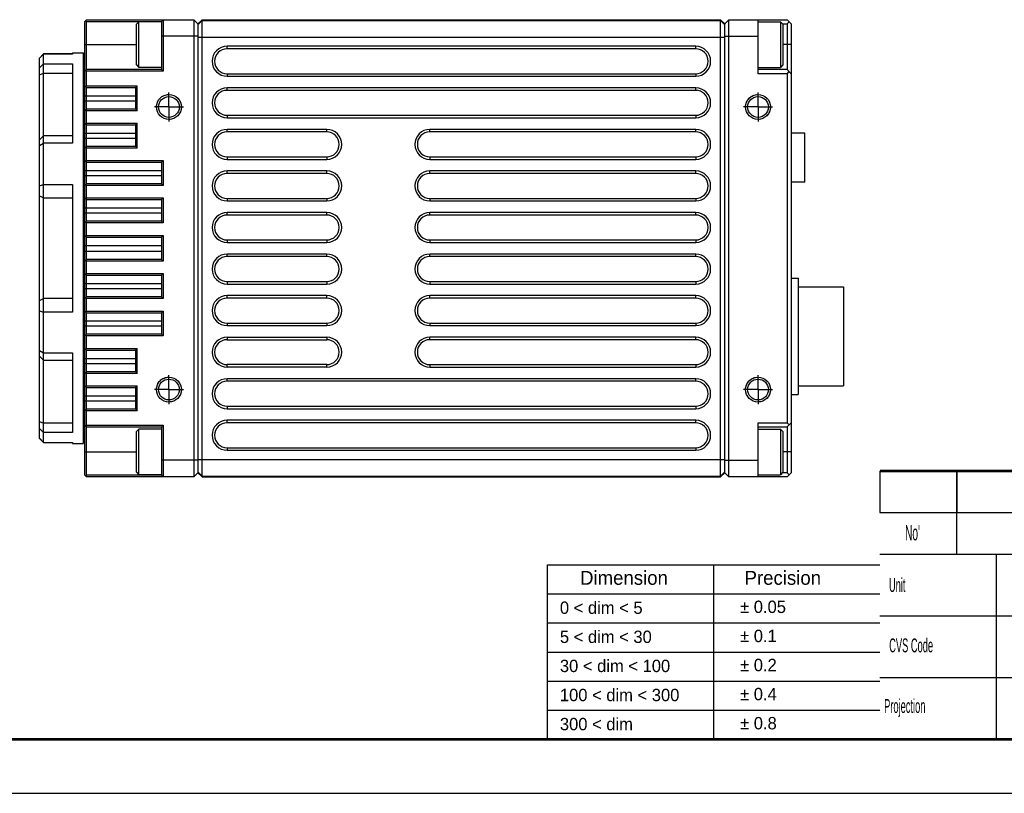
# Model space of a CAD drawing. Header units: millimetres. Extents: x 0 to 420, y -2 to 297.
# Tile 2 of 20: x 141 to 260, y 0 to 93. Entities that reach past the tile are written whole.
import ezdxf

# ---------------------------------------------------------------- set-up
doc = ezdxf.new("R2010")
doc.units = ezdxf.units.MM
doc.header["$LTSCALE"] = 23.1
doc.linetypes.add('CENTER', pattern=[0.6, 0.375, -0.075, 0.075, -0.075])
doc.linetypes.add('HIDDEN', pattern=[0.2, 0.1, -0.1])
doc.layers.get('0').update_dxf_attribs({"linetype": 'CONTINUOUS'})
doc.layers.add('02___PRT_ALL_AXES', color=7, linetype='CONTINUOUS')
doc.layers.add('DEFAULT_2', color=8, linetype='HIDDEN')
doc.styles.add('TEXTSTYLE_2', font='shanno.ttf')
doc.styles.add('TEXTSTYLE_3', font='txt', dxfattribs={"width": 0.5})

# ---------------------------------------------------------------- blocks, each defined once
blk = doc.blocks.new('*T12')
at = {"color": 2, "linetype": 'Continuous'}
for p, q in [((0, 0), (170.00004, 0)), ((0, 0), (0, -5)), ((9.24284, 0), (9.24284, -5)), ((89.24284, 0), (89.24284, -5)), ((104.24284, 0), (104.24284, -5)), ((139.24284, 0), (139.24284, -5)), ((170.00004, 0), (170.00004, -5)), ((0, -5), (170.00004, -5))]:
    blk.add_line(p, q, dxfattribs=at)

msp = doc.modelspace()

# ---------------------------------------------------------------- linework, layer by layer
at = {"color": 7, "linetype": 'Continuous'}
for p, q in [((149.531, 93.073), (149.331, 92.873)), ((149.331, 38.273), (149.331, 92.873)), ((149.531, 92.873), (149.431, 92.973)), ((149.531, 93.073), (162.431, 93.073)), ((149.531, 87.073), (149.531, 92.873)), ((149.531, 92.873), (158.531, 92.873)), ((155.531, 92.523), (155.831, 92.823)), ((155.531, 87.623), (155.531, 92.523)), ((155.831, 87.323), (155.831, 92.823)), ((158.531, 92.823), (155.831, 92.823)), ((158.731, 93.073), (158.531, 92.873)), ((158.531, 92.873), (158.531, 87.073)), ((158.731, 93.073), (158.731, 86.873)), ((162.431, 93.073), (162.431, 38.073)), ((162.931, 92.573), (162.431, 93.073)), ((162.931, 92.573), (163.431, 93.073)), ((162.931, 92.473), (163.431, 92.973)), ((162.931, 92.573), (162.931, 38.573)), ((162.931, 92.573), (163.031, 92.573)), ((163.331, 92.873), (163.231, 92.873)), ((163.431, 93.073), (225.831, 93.073)), ((163.431, 38.173), (163.431, 92.973)), ((163.431, 92.973), (225.831, 92.973)), ((226.331, 92.573), (225.831, 93.073)), ((225.831, 38.173), (225.831, 92.973)), ((225.831, 92.973), (226.331, 92.473)), ((226.031, 92.873), (225.931, 92.873)), ((226.231, 92.573), (226.331, 92.573)), ((226.331, 92.573), (226.831, 93.073)), ((226.331, 38.573), (226.331, 92.573)), ((226.831, 93.073), (233.831, 93.073)), ((226.831, 38.073), (226.831, 93.073)), ((230.331, 86.573), (230.331, 93.073)), ((230.331, 92.823), (233.031, 92.823)), ((233.031, 92.823), (233.031, 87.323)), ((233.331, 92.523), (233.031, 92.823)), ((233.281, 92.573), (233.831, 92.573)), ((233.331, 92.523), (233.331, 87.623)), ((234.331, 92.573), (233.831, 93.073)), ((233.831, 92.573), (234.081, 92.823)), ((233.831, 92.573), (233.831, 87.073)), ((234.331, 92.573), (234.331, 38.573)), ((143.841, 88.451), (144.341, 88.951)), ((144.341, 42.202), (144.341, 88.951)), ((147.831, 88.951), (144.341, 88.951)), ((147.831, 89.073), (147.831, 88.94)), ((147.831, 89.073), (149.131, 89.073)), ((149.131, 89.073), (149.131, 42.073)), ((149.331, 88.873), (149.131, 89.073)), ((222.831, 89.873), (166.431, 89.873)), ((222.831, 89.573), (166.431, 89.573)), ((143.841, 42.702), (143.841, 88.451)), ((147.831, 87.75), (147.831, 78.204)), ((149.531, 87.073), (149.331, 86.873)), ((149.431, 86.973), (149.531, 86.873)), ((158.531, 87.073), (149.531, 87.073)), ((149.531, 85.123), (149.531, 86.873)), ((158.731, 86.873), (149.531, 86.873)), ((155.531, 87.623), (155.831, 87.323)), ((158.531, 87.323), (155.831, 87.323)), ((158.531, 87.073), (158.731, 86.873)), ((166.431, 86.573), (222.831, 86.573)), ((230.331, 87.323), (233.031, 87.323)), ((233.831, 87.073), (230.331, 87.073)), ((233.831, 86.573), (230.331, 86.573)), ((233.331, 87.623), (233.031, 87.323)), ((233.831, 87.073), (234.331, 86.573)), ((233.831, 86.573), (234.081, 86.823)), ((233.831, 86.573), (233.831, 44.573)), ((166.431, 86.273), (222.831, 86.273)), ((149.531, 84.923), (149.331, 85.123)), ((149.531, 85.123), (149.431, 85.023)), ((149.531, 85.123), (155.631, 85.123)), ((149.531, 82.323), (149.531, 84.923)), ((149.531, 84.923), (155.431, 84.923)), ((155.431, 84.923), (155.631, 85.123)), ((155.431, 82.323), (155.431, 84.923)), ((155.631, 82.123), (155.631, 85.123)), ((222.831, 84.873), (166.431, 84.873)), ((222.831, 84.573), (166.431, 84.573)), ((149.531, 82.323), (149.331, 82.123)), ((149.431, 82.223), (149.531, 82.123)), ((155.431, 82.323), (149.531, 82.323)), ((149.531, 80.623), (149.531, 82.123)), ((155.631, 82.123), (149.531, 82.123)), ((155.431, 82.323), (155.631, 82.123)), ((149.531, 80.423), (149.331, 80.623)), ((149.531, 80.623), (149.431, 80.523)), ((149.531, 80.623), (155.631, 80.623)), ((155.431, 80.423), (155.631, 80.623)), ((155.631, 77.623), (155.631, 80.623)), ((166.431, 81.573), (222.831, 81.573)), ((166.431, 81.273), (222.831, 81.273)), ((149.531, 77.823), (149.531, 80.423)), ((149.531, 80.423), (155.431, 80.423)), ((155.431, 77.823), (155.431, 80.423)), ((178.431, 79.873), (166.431, 79.873)), ((178.431, 79.573), (166.431, 79.573)), ((222.831, 79.873), (190.831, 79.873)), ((222.831, 79.573), (190.831, 79.573)), ((235.981, 79.423), (234.331, 79.423)), ((235.981, 73.523), (235.981, 79.423)), ((149.531, 77.823), (149.331, 77.623)), ((149.431, 77.723), (149.531, 77.623)), ((155.431, 77.823), (149.531, 77.823)), ((149.531, 76.123), (149.531, 77.623)), ((155.631, 77.623), (149.531, 77.623)), ((155.431, 77.823), (155.631, 77.623)), ((149.531, 75.923), (149.331, 76.123)), ((149.531, 76.123), (149.431, 76.023)), ((149.531, 76.123), (158.731, 76.123)), ((149.531, 73.323), (149.531, 75.923)), ((149.531, 75.923), (158.531, 75.923)), ((158.531, 75.923), (158.731, 76.123)), ((158.531, 75.923), (158.531, 73.323)), ((158.731, 76.123), (158.731, 73.123)), ((166.431, 76.573), (178.431, 76.573)), ((166.431, 76.273), (178.431, 76.273)), ((190.831, 76.573), (222.831, 76.573)), ((190.831, 76.273), (222.831, 76.273)), ((178.431, 74.873), (166.431, 74.873)), ((222.831, 74.873), (190.831, 74.873)), ((178.431, 74.573), (166.431, 74.573)), ((222.831, 74.573), (190.831, 74.573)), ((235.981, 73.523), (234.331, 73.523)), ((147.831, 73.257), (147.831, 57.889)), ((149.531, 73.323), (149.331, 73.123)), ((149.431, 73.223), (149.531, 73.123)), ((158.531, 73.323), (149.531, 73.323)), ((149.531, 71.623), (149.531, 73.123)), ((158.731, 73.123), (149.531, 73.123)), ((158.531, 73.323), (158.731, 73.123)), ((149.531, 71.423), (149.331, 71.623)), ((149.531, 71.623), (149.431, 71.523)), ((149.531, 71.623), (158.731, 71.623)), ((149.531, 68.823), (149.531, 71.423)), ((149.531, 71.423), (158.531, 71.423)), ((158.531, 71.423), (158.731, 71.623)), ((158.531, 71.423), (158.531, 68.823)), ((158.731, 71.623), (158.731, 68.623)), ((166.431, 71.573), (178.431, 71.573)), ((166.431, 71.273), (178.431, 71.273)), ((190.831, 71.573), (222.831, 71.573)), ((190.831, 71.273), (222.831, 71.273)), ((149.531, 68.823), (149.331, 68.623)), ((158.531, 68.823), (149.531, 68.823)), ((158.531, 68.823), (158.731, 68.623)), ((178.431, 69.873), (166.431, 69.873)), ((178.431, 69.573), (166.431, 69.573)), ((222.831, 69.873), (190.831, 69.873)), ((222.831, 69.573), (190.831, 69.573)), ((149.431, 68.723), (149.531, 68.623)), ((149.531, 67.123), (149.531, 68.623)), ((158.731, 68.623), (149.531, 68.623)), ((149.531, 66.923), (149.331, 67.123)), ((149.531, 67.123), (149.431, 67.023)), ((149.531, 67.123), (158.731, 67.123)), ((149.531, 64.223), (149.531, 66.923)), ((149.531, 66.923), (158.531, 66.923)), ((158.531, 66.923), (158.731, 67.123)), ((158.531, 66.923), (158.531, 64.223)), ((158.731, 67.123), (158.731, 64.023)), ((166.431, 66.573), (178.431, 66.573)), ((190.831, 66.573), (222.831, 66.573)), ((166.431, 66.273), (178.431, 66.273)), ((190.831, 66.273), (222.831, 66.273)), ((149.531, 64.223), (149.331, 64.023)), ((149.431, 64.123), (149.531, 64.023)), ((158.531, 64.223), (149.531, 64.223)), ((149.531, 62.523), (149.531, 64.023)), ((158.731, 64.023), (149.531, 64.023)), ((158.531, 64.223), (158.731, 64.023)), ((178.431, 64.873), (166.431, 64.873)), ((178.431, 64.573), (166.431, 64.573)), ((222.831, 64.873), (190.831, 64.873)), ((222.831, 64.573), (190.831, 64.573)), ((149.531, 62.323), (149.331, 62.523)), ((149.531, 62.523), (149.431, 62.423)), ((149.531, 62.523), (158.731, 62.523)), ((149.531, 59.723), (149.531, 62.323)), ((149.531, 62.323), (158.531, 62.323)), ((158.531, 62.323), (158.731, 62.523)), ((158.531, 62.323), (158.531, 59.723)), ((158.731, 62.523), (158.731, 59.523)), ((166.431, 61.573), (178.431, 61.573)), ((166.431, 61.273), (178.431, 61.273)), ((190.831, 61.573), (222.831, 61.573)), ((190.831, 61.273), (222.831, 61.273)), ((149.531, 59.723), (149.331, 59.523)), ((149.431, 59.623), (149.531, 59.523)), ((158.531, 59.723), (149.531, 59.723)), ((149.531, 58.023), (149.531, 59.523)), ((158.731, 59.523), (149.531, 59.523)), ((158.531, 59.723), (158.731, 59.523)), ((178.431, 59.873), (166.431, 59.873)), ((178.431, 59.573), (166.431, 59.573)), ((222.831, 59.873), (190.831, 59.873)), ((222.831, 59.573), (190.831, 59.573)), ((149.531, 57.823), (149.331, 58.023)), ((149.531, 58.023), (149.431, 57.923)), ((149.531, 58.023), (158.731, 58.023)), ((149.531, 55.223), (149.531, 57.823)), ((149.531, 57.823), (158.531, 57.823)), ((158.531, 57.823), (158.731, 58.023)), ((158.531, 57.823), (158.531, 55.223)), ((158.731, 58.023), (158.731, 55.023)), ((166.431, 56.573), (178.431, 56.573)), ((166.431, 56.273), (178.431, 56.273)), ((190.831, 56.573), (222.831, 56.573)), ((190.831, 56.273), (222.831, 56.273)), ((149.531, 55.223), (149.331, 55.023)), ((149.431, 55.123), (149.531, 55.023)), ((158.531, 55.223), (149.531, 55.223)), ((149.531, 53.523), (149.531, 55.023)), ((158.731, 55.023), (149.531, 55.023)), ((158.531, 55.223), (158.731, 55.023)), ((166.431, 54.873), (178.431, 54.873)), ((166.431, 54.573), (178.431, 54.573)), ((222.831, 54.873), (190.831, 54.873)), ((222.831, 54.573), (190.831, 54.573)), ((149.531, 53.323), (149.331, 53.523)), ((149.531, 53.523), (149.431, 53.423)), ((149.531, 53.523), (155.631, 53.523)), ((155.431, 53.323), (155.631, 53.523)), ((155.631, 50.523), (155.631, 53.523)), ((147.831, 53.01), (147.831, 43.423)), ((149.531, 50.723), (149.531, 53.323)), ((149.531, 53.323), (155.431, 53.323)), ((155.431, 50.723), (155.431, 53.323)), ((178.431, 51.573), (166.431, 51.573)), ((178.431, 51.273), (166.431, 51.273)), ((190.831, 51.573), (222.831, 51.573)), ((190.831, 51.273), (222.831, 51.273)), ((149.531, 50.723), (149.331, 50.523)), ((149.431, 50.623), (149.531, 50.523)), ((155.431, 50.723), (149.531, 50.723)), ((149.531, 49.023), (149.531, 50.523)), ((155.631, 50.523), (149.531, 50.523)), ((155.431, 50.723), (155.631, 50.523)), ((222.831, 49.873), (166.431, 49.873)), ((149.531, 48.823), (149.331, 49.023)), ((149.531, 49.023), (149.431, 48.923)), ((149.531, 49.023), (155.631, 49.023)), ((149.531, 46.223), (149.531, 48.823)), ((149.531, 48.823), (155.431, 48.823)), ((155.431, 48.823), (155.631, 49.023)), ((155.431, 46.223), (155.431, 48.823)), ((155.631, 46.023), (155.631, 49.023)), ((222.831, 49.573), (166.431, 49.573)), ((149.531, 46.223), (149.331, 46.023)), ((155.431, 46.223), (149.531, 46.223)), ((155.431, 46.223), (155.631, 46.023)), ((166.431, 46.573), (222.831, 46.573)), ((166.431, 46.273), (222.831, 46.273)), ((149.431, 46.123), (149.531, 46.023)), ((149.531, 44.273), (149.531, 46.023)), ((155.631, 46.023), (149.531, 46.023)), ((149.531, 44.073), (149.331, 44.273)), ((149.531, 44.273), (149.431, 44.173)), ((149.531, 44.273), (158.731, 44.273)), ((149.531, 38.273), (149.531, 44.073)), ((149.531, 44.073), (158.531, 44.073)), ((158.531, 44.073), (158.731, 44.273)), ((158.531, 44.073), (158.531, 38.273)), ((158.731, 44.273), (158.731, 38.073)), ((222.831, 44.873), (166.431, 44.873)), ((222.831, 44.573), (166.431, 44.573)), ((230.331, 44.573), (233.831, 44.573)), ((230.331, 38.073), (230.331, 44.573)), ((230.331, 44.073), (233.831, 44.073)), ((234.081, 44.323), (233.831, 44.573)), ((233.831, 44.073), (234.331, 44.573)), ((233.831, 44.073), (233.831, 38.573)), ((143.841, 42.702), (144.335, 42.208)), ((155.531, 43.523), (155.831, 43.823)), ((155.531, 38.623), (155.531, 43.523)), ((155.831, 38.323), (155.831, 43.823)), ((158.531, 43.823), (155.831, 43.823)), ((230.331, 43.823), (233.031, 43.823)), ((233.331, 43.523), (233.031, 43.823)), ((233.031, 43.823), (233.031, 38.323)), ((233.331, 43.523), (233.331, 38.623)), ((144.341, 42.202), (147.831, 42.202)), ((147.831, 42.214), (147.831, 42.073)), ((147.831, 42.073), (149.131, 42.073)), ((149.331, 42.273), (149.131, 42.073)), ((166.431, 41.573), (222.831, 41.573)), ((166.431, 41.273), (222.831, 41.273)), ((149.331, 38.273), (149.531, 38.073)), ((149.531, 38.273), (149.431, 38.173)), ((158.531, 38.273), (149.531, 38.273)), ((162.431, 38.073), (149.531, 38.073)), ((155.531, 38.623), (155.831, 38.323)), ((158.531, 38.323), (155.831, 38.323)), ((158.731, 38.073), (158.531, 38.273)), ((162.931, 38.573), (162.431, 38.073)), ((162.931, 38.673), (163.431, 38.173)), ((162.931, 38.573), (163.431, 38.073)), ((162.931, 38.573), (163.031, 38.573)), ((163.231, 38.273), (163.331, 38.273)), ((163.431, 38.173), (225.831, 38.173)), ((163.431, 38.073), (225.831, 38.073)), ((225.831, 38.173), (226.331, 38.673)), ((225.831, 38.073), (226.331, 38.573)), ((225.931, 38.273), (226.031, 38.273)), ((226.231, 38.573), (226.331, 38.573)), ((226.331, 38.573), (226.831, 38.073)), ((233.831, 38.073), (226.831, 38.073)), ((230.331, 38.323), (233.031, 38.323)), ((233.331, 38.623), (233.031, 38.323)), ((233.831, 38.573), (233.281, 38.573)), ((233.831, 38.573), (234.081, 38.323)), ((233.831, 38.073), (234.331, 38.573)), ((0, 0), (420, 0))]:
    msp.add_line(p, q, dxfattribs=at)
at = {"color": 9, "linetype": 'Continuous'}
for p, q in [((149.331, 90.073), (155.531, 90.073)), ((162.931, 91.073), (158.531, 91.073)), ((162.931, 90.973), (226.331, 90.973)), ((226.331, 91.073), (230.331, 91.073)), ((234.331, 90.073), (233.331, 90.073)), ((143.841, 88.443), (144.341, 88.94)), ((147.831, 88.94), (144.341, 88.94)), ((166.431, 89.573), (166.431, 89.873)), ((222.831, 89.573), (222.831, 89.873)), ((143.841, 87.278), (144.341, 87.75)), ((144.341, 87.75), (147.831, 87.75)), ((143.841, 86.439), (144.341, 86.631)), ((144.341, 86.631), (147.831, 86.631)), ((166.431, 86.573), (166.431, 86.273)), ((222.831, 86.573), (222.831, 86.273)), ((166.431, 84.573), (166.431, 84.873)), ((222.831, 84.573), (222.831, 84.873)), ((149.331, 83.923), (155.431, 83.923)), ((149.331, 83.323), (155.431, 83.323)), ((166.431, 81.573), (166.431, 81.273)), ((222.831, 81.573), (222.831, 81.273)), ((149.331, 79.423), (155.431, 79.423)), ((166.431, 79.573), (166.431, 79.873)), ((178.431, 79.573), (178.431, 79.873)), ((190.831, 79.573), (190.831, 79.873)), ((222.831, 79.573), (222.831, 79.873)), ((143.841, 78.609), (144.341, 79.102)), ((147.831, 79.102), (144.341, 79.102)), ((149.331, 78.823), (155.431, 78.823)), ((143.841, 77.935), (144.341, 78.204)), ((147.831, 78.204), (144.341, 78.204)), ((166.431, 76.573), (166.431, 76.273)), ((178.431, 76.573), (178.431, 76.273)), ((190.831, 76.573), (190.831, 76.273)), ((222.831, 76.573), (222.831, 76.273)), ((149.331, 74.923), (158.531, 74.923)), ((166.431, 74.573), (166.431, 74.873)), ((178.431, 74.573), (178.431, 74.873)), ((190.831, 74.573), (190.831, 74.873)), ((222.831, 74.573), (222.831, 74.873)), ((149.331, 74.323), (158.531, 74.323)), ((143.841, 73.093), (144.341, 73.257)), ((144.341, 73.257), (147.831, 73.257)), ((143.841, 71.875), (144.341, 71.633)), ((144.341, 71.633), (147.831, 71.633)), ((166.431, 71.573), (166.431, 71.273)), ((178.431, 71.573), (178.431, 71.273)), ((190.831, 71.573), (190.831, 71.273)), ((222.831, 71.573), (222.831, 71.273)), ((149.331, 70.423), (158.531, 70.423)), ((149.331, 69.823), (158.531, 69.823)), ((166.431, 69.573), (166.431, 69.873)), ((178.431, 69.573), (178.431, 69.873)), ((190.831, 69.573), (190.831, 69.873)), ((222.831, 69.573), (222.831, 69.873)), ((166.431, 66.573), (166.431, 66.273)), ((178.431, 66.573), (178.431, 66.273)), ((190.831, 66.573), (190.831, 66.273)), ((222.831, 66.573), (222.831, 66.273)), ((149.331, 65.923), (158.531, 65.923)), ((149.331, 65.223), (158.531, 65.223)), ((166.431, 64.573), (166.431, 64.873)), ((178.431, 64.573), (178.431, 64.873)), ((190.831, 64.573), (190.831, 64.873)), ((222.831, 64.573), (222.831, 64.873)), ((149.331, 61.323), (158.531, 61.323)), ((149.331, 60.723), (158.531, 60.723)), ((166.431, 61.573), (166.431, 61.273)), ((178.431, 61.573), (178.431, 61.273)), ((190.831, 61.573), (190.831, 61.273)), ((222.831, 61.573), (222.831, 61.273)), ((143.841, 59.27), (144.341, 59.512)), ((147.831, 59.512), (144.341, 59.512)), ((166.431, 59.573), (166.431, 59.873)), ((178.431, 59.573), (178.431, 59.873)), ((190.831, 59.573), (190.831, 59.873)), ((222.831, 59.573), (222.831, 59.873)), ((143.841, 58.052), (144.341, 57.889)), ((147.831, 57.889), (144.341, 57.889)), ((149.331, 56.823), (158.531, 56.823)), ((149.331, 56.223), (158.531, 56.223)), ((166.431, 56.573), (166.431, 56.273)), ((178.431, 56.573), (178.431, 56.273)), ((190.831, 56.573), (190.831, 56.273)), ((222.831, 56.573), (222.831, 56.273)), ((166.431, 54.873), (166.431, 54.573)), ((178.431, 54.873), (178.431, 54.573)), ((190.831, 54.573), (190.831, 54.873)), ((222.831, 54.573), (222.831, 54.873)), ((143.841, 53.278), (144.341, 53.01)), ((143.841, 52.6), (144.341, 52.107)), ((144.341, 53.01), (147.831, 53.01)), ((149.331, 52.323), (155.431, 52.323)), ((144.341, 52.107), (147.831, 52.107)), ((149.331, 51.723), (155.431, 51.723)), ((166.431, 51.273), (166.431, 51.573)), ((178.431, 51.273), (178.431, 51.573)), ((190.831, 51.573), (190.831, 51.273)), ((222.831, 51.573), (222.831, 51.273)), ((166.431, 49.573), (166.431, 49.873)), ((222.831, 49.573), (222.831, 49.873)), ((149.331, 47.823), (155.431, 47.823)), ((149.331, 47.223), (155.431, 47.223)), ((166.431, 46.573), (166.431, 46.273)), ((222.831, 46.573), (222.831, 46.273)), ((143.841, 44.736), (144.341, 44.546)), ((143.841, 43.894), (144.341, 43.423)), ((147.831, 44.546), (144.341, 44.546)), ((166.431, 44.573), (166.431, 44.873)), ((222.831, 44.573), (222.831, 44.873)), ((143.841, 42.711), (144.341, 42.214)), ((147.831, 43.423), (144.341, 43.423)), ((144.341, 42.214), (147.831, 42.214)), ((166.431, 41.573), (166.431, 41.273)), ((222.831, 41.573), (222.831, 41.273)), ((149.331, 41.073), (155.531, 41.073)), ((234.331, 41.073), (233.331, 41.073)), ((162.931, 40.073), (158.531, 40.073)), ((162.931, 40.173), (226.331, 40.173)), ((226.331, 40.073), (230.331, 40.073))]:
    msp.add_line(p, q, dxfattribs=at)
at = {"color": 2, "linetype": 'Continuous'}
for p, q in [((254.243, 28.77), (254.243, 38.77)), ((245, 33.77), (415, 33.77)), ((245, 28.77), (415, 28.77)), ((259, 28.77), (259, 6.5)), ((205, 27.5), (245, 27.5)), ((205, 6.5), (205, 27.5)), ((225, 6.5), (225, 27.5)), ((205, 24), (245, 24)), ((245, 21.35), (344.002, 21.35)), ((205, 20.5), (245, 20.5)), ((205, 17), (245, 17)), ((205, 13.5), (245, 13.5)), ((245, 13.93), (344.002, 13.93)), ((205, 10), (245, 10))]:
    msp.add_line(p, q, dxfattribs=at)
for points, const_width in [([(245, 38.77), (415, 38.77)], 0.3), ([(245, 6.5), (245, 38.77)], 0.00000001)]:
    msp.add_lwpolyline(points, dxfattribs=dict(at, const_width=const_width))
at = {"color": 7, "linetype": 'Continuous', "const_width": 0.3}
msp.add_lwpolyline([(415, 6.5), (5, 6.5)], dxfattribs=at)
at = {"color": 7, "linetype": 'Continuous'}
for centre, radius, start, end in [((166.431, 88.073), 1.8, 90, 270), ((166.431, 88.073), 1.5, 90, 270), ((222.831, 88.073), 1.8, 270, 90), ((222.831, 88.073), 1.5, 270, 90), ((166.431, 83.073), 1.8, 90, 270), ((166.431, 83.073), 1.5, 90, 270), ((222.831, 83.073), 1.8, 270, 90), ((222.831, 83.073), 1.5, 270, 90), ((166.431, 78.073), 1.8, 90, 270), ((166.431, 78.073), 1.5, 90, 270), ((178.431, 78.073), 1.8, 270, 90), ((178.431, 78.073), 1.5, 270, 90), ((190.831, 78.073), 1.8, 90, 270), ((190.831, 78.073), 1.5, 90, 270), ((222.831, 78.073), 1.8, 270, 90), ((222.831, 78.073), 1.5, 270, 90), ((166.431, 73.073), 1.8, 90, 270), ((178.431, 73.073), 1.8, 270, 90), ((190.831, 73.073), 1.8, 90, 270), ((222.831, 73.073), 1.8, 270, 90), ((166.431, 73.073), 1.5, 90, 270), ((178.431, 73.073), 1.5, 270, 90), ((190.831, 73.073), 1.5, 90, 270), ((222.831, 73.073), 1.5, 270, 90), ((166.431, 68.073), 1.8, 90, 270), ((166.431, 68.073), 1.5, 90, 270), ((178.431, 68.073), 1.8, 270, 90), ((178.431, 68.073), 1.5, 270, 90), ((190.831, 68.073), 1.8, 90, 270), ((190.831, 68.073), 1.5, 90, 270), ((222.831, 68.073), 1.8, 270, 90), ((222.831, 68.073), 1.5, 270, 90), ((166.431, 63.073), 1.8, 90, 270), ((166.431, 63.073), 1.5, 90, 270), ((178.431, 63.073), 1.8, 270, 90), ((178.431, 63.073), 1.5, 270, 90), ((190.831, 63.073), 1.8, 90, 270), ((190.831, 63.073), 1.5, 90, 270), ((222.831, 63.073), 1.8, 270, 90), ((222.831, 63.073), 1.5, 270, 90), ((166.431, 58.073), 1.8, 90, 270), ((166.431, 58.073), 1.5, 90, 270), ((178.431, 58.073), 1.8, 270, 90), ((178.431, 58.073), 1.5, 270, 90), ((190.831, 58.073), 1.8, 90, 270), ((190.831, 58.073), 1.5, 90, 270), ((222.831, 58.073), 1.8, 270, 90), ((222.831, 58.073), 1.5, 270, 90), ((166.431, 53.073), 1.8, 90, 270), ((166.431, 53.073), 1.5, 90, 270), ((178.431, 53.073), 1.8, 270, 90), ((178.431, 53.073), 1.5, 270, 90), ((190.831, 53.073), 1.8, 90, 270), ((190.831, 53.073), 1.5, 90, 270), ((222.831, 53.073), 1.8, 270, 90), ((222.831, 53.073), 1.5, 270, 90), ((166.431, 48.073), 1.8, 90, 270), ((222.831, 48.073), 1.8, 270, 90), ((166.431, 48.073), 1.5, 90, 270), ((222.831, 48.073), 1.5, 270, 90), ((166.431, 43.073), 1.8, 90, 270), ((166.431, 43.073), 1.5, 90, 270), ((222.831, 43.073), 1.8, 270, 90), ((222.831, 43.073), 1.5, 270, 90)]:
    msp.add_arc(centre, radius, start, end, dxfattribs=at)
at = {"layer": '02___PRT_ALL_AXES', "color": 7, "linetype": 'CENTER'}
for p, q in [((159.431, 82.573), (159.431, 84.323)), ((230.331, 82.573), (230.331, 84.323)), ((159.431, 82.573), (157.681, 82.573)), ((159.431, 82.573), (159.431, 80.823)), ((159.431, 82.573), (161.181, 82.573)), ((230.331, 82.573), (228.581, 82.573)), ((230.331, 82.573), (232.081, 82.573)), ((230.331, 82.573), (230.331, 80.823)), ((159.431, 48.573), (159.431, 50.323)), ((230.331, 48.573), (230.331, 50.323)), ((159.431, 48.573), (157.681, 48.573)), ((159.431, 48.573), (159.431, 46.823)), ((159.431, 48.573), (161.181, 48.573)), ((230.331, 48.573), (228.581, 48.573)), ((230.331, 48.573), (232.081, 48.573)), ((230.331, 48.573), (230.331, 46.823))]:
    msp.add_line(p, q, dxfattribs=at)
at = {"layer": '02___PRT_ALL_AXES', "color": 7, "linetype": 'Continuous'}
for p, q in [((234.331, 61.978), (235.161, 61.978)), ((235.161, 61.978), (235.161, 47.978)), ((235.161, 60.928), (240.631, 60.928)), ((240.631, 60.928), (240.631, 49.028)), ((235.161, 49.028), (240.631, 49.028)), ((234.331, 47.978), (235.161, 47.978))]:
    msp.add_line(p, q, dxfattribs=at)
for centre, radius in [((159.431, 82.573), 1.5), ((159.431, 82.573), 1.25), ((230.331, 82.573), 1.5), ((230.331, 82.573), 1.25), ((159.431, 48.573), 1.5), ((159.431, 48.573), 1.25), ((230.331, 48.573), 1.5), ((230.331, 48.573), 1.25)]:
    msp.add_circle(centre, radius, dxfattribs=at)
at = {"layer": 'DEFAULT_2', "color": 8, "linetype": 'HIDDEN'}
for centre in [(159.431, 82.573), (230.331, 82.573), (159.431, 48.573), (230.331, 48.573)]:
    msp.add_circle(centre, 1.5, dxfattribs=at)

# ---------------------------------------------------------------- block references
msp.add_blockref('*T12', (245, 38.77))

# ---------------------------------------------------------------- texts
at = {"color": 2, "linetype": 'Continuous', "attachment_point": 1, "line_spacing_factor": 0.9}
for s, insert, char_height, width, style in [("No'", (248.024, 32.263), 1.8302, 2.74532, 'TEXTSTYLE_3'), ('Dimension', (208.915, 26.759), 1.6733, 10.63281, 'TEXTSTYLE_2'), ('Precision', (228.713, 26.759), 1.6733, 8.8298, 'TEXTSTYLE_2'), ('Unit', (246.091, 25.899), 1.6733, 3.34668, 'TEXTSTYLE_3'), ('0 < dim < 5', (206.487, 23.072), 1.48781, 12.38563, 'TEXTSTYLE_2'), ('± 0.05', (228.176, 23.18), 1.4878, 6.66496, 'TEXTSTYLE_2'), ('5 < dim < 30', (206.487, 19.572), 1.48781, 13.566, 'TEXTSTYLE_2'), ('± 0.1', (228.176, 19.68), 1.4878, 5.48459, 'TEXTSTYLE_2'), ('CVS Code', (246.117, 18.632), 1.6733, 6.69336, 'TEXTSTYLE_3'), ('30 < dim < 100', (206.487, 16.072), 1.48781, 15.92674, 'TEXTSTYLE_2'), ('± 0.2', (228.176, 16.18), 1.4878, 5.48459, 'TEXTSTYLE_2'), ('100 < dim < 300', (206.487, 12.572), 1.48781, 17.1071, 'TEXTSTYLE_2'), ('± 0.4', (228.176, 12.68), 1.4878, 5.48459, 'TEXTSTYLE_2'), ('Projection', (245.508, 11.337), 1.6733, 8.3667, 'TEXTSTYLE_3'), ('300 < dim', (206.487, 9.072), 1.4878, 10.28842, 'TEXTSTYLE_2'), ('± 0.8', (228.176, 9.18), 1.4878, 5.48459, 'TEXTSTYLE_2')]:
    msp.add_mtext(s, dxfattribs=dict(at, insert=insert, char_height=char_height, width=width, style=style))

doc.saveas('drawing.dxf')
